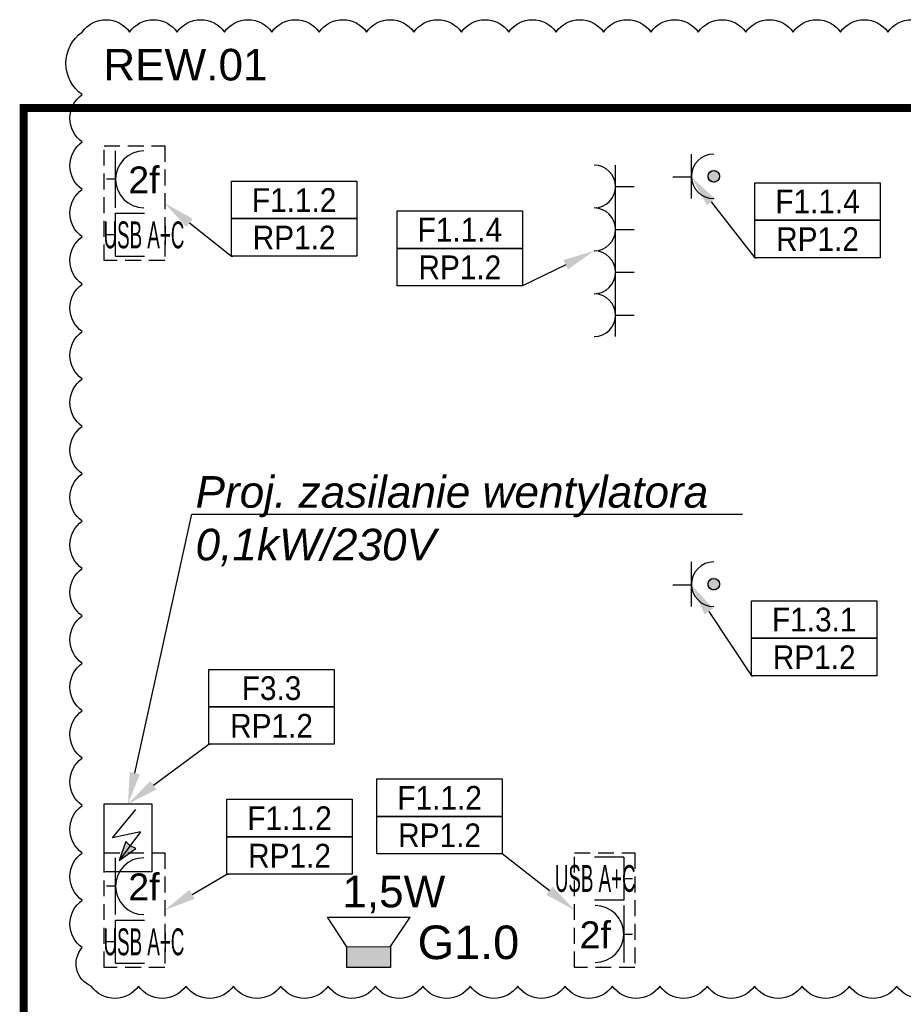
# Model space of a CAD drawing. Header units: millimetres. Extents: x 38232 to 48274, y 14703 to 20376.
# Tile 4 of 23: x 38270 to 38829, y 15696 to 16320. Entities that reach past the tile are written whole.
import ezdxf
from ezdxf import colors
from ezdxf.entities.mleader import LeaderData, LeaderLine
from ezdxf.enums import TextEntityAlignment as Align
from ezdxf.math import Vec2, Vec3

# ---------------------------------------------------------------- set-up
doc = ezdxf.new("R2010")
doc.units = ezdxf.units.MM
doc.linetypes.add('DASHED', pattern=[0.75, 0.5, -0.25])
for name, color, linetype in [('_IE_Adresy_Obwodów', 246, 'Continuous'), ('_IE_Gniazda_230V_IP20', 5, 'Continuous'), ('_IE_Gniazda_230V_IP44', 5, 'Continuous'), ('_IE_Opisy obwodów', 244, 'Continuous'), ('_IE_Punkty_Zasilania', 5, 'Continuous'), ('_IE_Radiowezel', 200, 'Continuous'), ('_IE_Radiowęzeł okablowanie', 190, 'Continuous'), ('_IE_REW01', 30, 'Continuous'), ('_IE_Strefy oddziaływania rozdzielnic elektrycznych', 240, 'Continuous'), ('_IE_Zestaw_PEL', 5, 'Continuous')]:
    doc.layers.add(name, color=color, linetype=linetype)
doc.styles.add('ARIAL', font='arial.ttf')
doc.styles.get("Standard").update_dxf_attribs({"font": 'ARIAL.TTF'})

# ---------------------------------------------------------------- blocks, each defined once
blk = doc.blocks.new('*U7969')
at = {"layer": '_IE_Gniazda_230V_IP44'}
h = blk.add_hatch(color=256, dxfattribs=at)
edge = h.paths.add_edge_path()
edge.add_arc((-18.26, 18.2), 4.34, 0.18053, 360.18053)
for p, q in [((-32.33, 4.04), (-32.42, 32.27)), ((-32.37, 17.61), (-44.13, 17.58))]:
    blk.add_line(p, q, dxfattribs=at)
blk.add_circle((-18.26, 18.2), 3.62, dxfattribs=at)
blk.add_arc((-18.26, 18.2), 14.11, 90.18053, 270.18053, dxfattribs=at)
blk = doc.blocks.new('_punkt_zasilania')
at = {"layer": '_IE_Punkty_Zasilania'}
blk.add_hatch(color=94, dxfattribs=at).paths.add_polyline_path([(9.55, 7.16), (20.02, 14.82), (16.48, 16.55), (13.76, 19.1)])
at = {"layer": '_IE_Punkty_Zasilania', "color": 5}
for p, q in [((0, 42.94), (30.1, 42.94)), ((0, 0), (0, 42.94)), ((30.1, 42.94), (30.1, 0)), ((30.1, 0), (0, 0))]:
    blk.add_line(p, q, dxfattribs=at)
at = {"layer": '_IE_Punkty_Zasilania', "color": 94}
for p, q in [((5.24, 21.47), (20.04, 39.55)), ((22.96, 25.32), (5.24, 21.47)), ((22.96, 25.32), (9.55, 7.16)), ((13.76, 19.1), (9.55, 7.16)), ((16.48, 16.55), (13.76, 19.1)), ((9.55, 7.16), (20.02, 14.82)), ((20.02, 14.82), (16.48, 16.55))]:
    blk.add_line(p, q, dxfattribs=at)
blk = doc.blocks.new('G$C06D19BF9')
at = {"layer": '_IE_Radiowezel'}
h = blk.add_hatch(color=256, dxfattribs=at)
h.dxf.hatch_style = 1
h.paths.add_polyline_path([(13.09, 13.85), (-0.02, 13.83), (0.02, -13.83), (13.13, -13.82)])
at = {"layer": '_IE_Radiowezel', "ltscale": 0.02}
for p, q in [((13.09, 13.85), (31.75, 26.18)), ((31.75, 26.18), (31.81, -26.1)), ((13.13, -13.82), (31.81, -26.1))]:
    blk.add_line(p, q, dxfattribs=at)
blk.add_lwpolyline([(13.09, 13.85), (13.13, -13.82), (0.02, -13.83), (-0.02, 13.83)], close=True, dxfattribs=at)
blk.add_lwpolyline([(13.09, 13.85), (13.13, -13.82)], dxfattribs=at)
blk = doc.blocks.new('*U6547')
at = {"layer": '_IE_Gniazda_230V_IP20', "color": 5}
for p, q in [((13.57, -13.57), (13.57, 13.57)), ((13.57, 0), (25.33, 0))]:
    blk.add_line(p, q, dxfattribs=at)
blk.add_arc((0, 0), 13.57, 270, 90, dxfattribs=at)
at = {"layer": '_IE_Gniazda_230V_IP20', "color": 240, "style": 'ARIAL', "flags": 12}
for tag, p in [('WYS2', (-59.06, -0.96)), ('IL', (0, 0))]:
    blk.add_attdef(tag, text='', height=17, dxfattribs=at).set_placement(p, align=Align.MIDDLE)
blk = doc.blocks.new('*U42561')
at = {"layer": '_IE_Zestaw_PEL', "color": 230, "linetype": 'DASHED', "ltscale": 20}
for p, q in [((-2.06, 72.48), (36.24, 72.48)), ((-2.06, 0), (-2.06, 72.48)), ((36.24, 72.48), (36.24, 0)), ((36.24, 0), (-2.06, 0))]:
    blk.add_line(p, q, dxfattribs=at)
at = {"layer": '_IE_Zestaw_PEL'}
for p, q in [((5.1, 33.39), (5.1, 69.39)), ((5.1, 51.39), (-0.54, 51.39)), ((5.1, 29.98), (23.47, 29.98)), ((5.1, 2.67), (5.1, 29.98)), ((5.1, 16.17), (-0.54, 16.17)), ((5.1, 2.67), (23.47, 2.67))]:
    blk.add_line(p, q, dxfattribs=at)
blk.add_arc((23.1, 51.39), 18, 90, 270, dxfattribs=at)
at = {"layer": '_IE_Zestaw_PEL', "color": 240, "style": 'ARIAL', "flags": 12}
for tag, p in [('G4', (23.1, 51.39)), ('L4', (23.1, 16.17))]:
    blk.add_attdef(tag, text='', height=17, dxfattribs=at).set_placement(p, align=Align.MIDDLE)
blk = doc.blocks.new('*U42562')
at = {"layer": '_IE_Zestaw_PEL', "color": 230, "linetype": 'DASHED', "ltscale": 20}
for p, q in [((-2.06, 72.48), (36.24, 72.48)), ((-2.06, 0), (-2.06, 72.48)), ((36.24, 72.48), (36.24, 0)), ((36.24, 0), (-2.06, 0))]:
    blk.add_line(p, q, dxfattribs=at)
at = {"layer": '_IE_Zestaw_PEL'}
for p, q in [((29.09, 69.81), (10.71, 69.81)), ((29.09, 69.81), (29.09, 42.51)), ((29.09, 56.31), (34.72, 56.31)), ((29.09, 42.51), (10.71, 42.51)), ((29.09, 39.09), (29.09, 3.09)), ((29.09, 21.09), (34.72, 21.09))]:
    blk.add_line(p, q, dxfattribs=at)
blk.add_arc((11.09, 21.09), 18, 270, 90, dxfattribs=at)
at = {"layer": '_IE_Zestaw_PEL', "color": 240, "style": 'ARIAL', "flags": 12}
for tag, p in [('L5', (11.09, 56.31)), ('G5', (11.09, 21.09))]:
    blk.add_attdef(tag, text='', height=17, dxfattribs=at).set_placement(p, align=Align.MIDDLE)
blk = doc.blocks.new('*U42788')
at = {"layer": '_IE_Adresy_Obwodów', "color": 7}
for points in [[(-792.5, 474.4), (0, 474.4), (0, 237.2), (-792.5, 237.2)], [(-792.5, 237.2), (0, 237.2), (0, 0), (-792.5, 0)]]:
    blk.add_lwpolyline(points, close=True, dxfattribs=at)
at = {"layer": '_IE_Adresy_Obwodów', "width": 0.9, "flags": 12}
for tag, p in [('ADRES', (-396.2, 355.8)), ('ROZDZ', (-396.2, 118.6))]:
    blk.add_attdef(tag, text='', height=150, dxfattribs=at).set_placement(p, align=Align.MIDDLE)
ml = blk.add_multileader_mtext('Standard')
ml.set_content(' ')
ml.set_leader_properties()
ml.build(insert=Vec2(0, 0))
ml.multileader.update_dxf_attribs({"arrow_head_size": 200})
ctx = ml.context
ctx.base_point, ctx.arrow_head_size, ctx.plane_origin = Vec3(-784.5, 0), 200, Vec3(-1345.9, 71.8)
notes = []
notes.append((ctx, [(0, (1, 1, 0), (-792.5, 0), (1, 0), 8, [(0, [(-1305, -377.8), (-792.5, 0)], 0, [])])]))
ctx.mtext.insert, ctx.mtext.flow_direction = Vec3(-782.5, 2), 5
for ctx, leaders in notes:
    for number, flags, end, landing, length, lines in leaders:
        leader = LeaderData()
        leader.index, (leader.has_last_leader_line, leader.has_dogleg_vector, leader.attachment_direction) = number, flags
        leader.last_leader_point, leader.dogleg_vector, leader.dogleg_length = Vec3(end), Vec3(landing), length
        for number, points, colour, breaks in lines:
            line = LeaderLine()
            line.index, line.vertices, line.color, line.breaks = number, Vec3.list(points), colors.encode_raw_color(colour), breaks
            leader.lines.append(line)
        ctx.leaders.append(leader)
blk = doc.blocks.new('*U42474')
at = {"layer": '_IE_Adresy_Obwodów', "color": 7}
for points in [[(-792.5, 474.4), (0, 474.4), (0, 237.2), (-792.5, 237.2)], [(-792.5, 237.2), (0, 237.2), (0, 0), (-792.5, 0)]]:
    blk.add_lwpolyline(points, close=True, dxfattribs=at)
at = {"layer": '_IE_Adresy_Obwodów', "width": 0.9, "flags": 12}
for tag, p in [('ADRES', (-396.2, 355.8)), ('ROZDZ', (-396.2, 118.6))]:
    blk.add_attdef(tag, text='', height=150, dxfattribs=at).set_placement(p, align=Align.MIDDLE)
ml = blk.add_multileader_mtext('Standard')
ml.set_content(' ')
ml.set_leader_properties()
ml.build(insert=Vec2(0, 0))
ml.multileader.update_dxf_attribs({"arrow_head_size": 200})
ctx = ml.context
ctx.base_point, ctx.arrow_head_size, ctx.plane_origin = Vec3(-13.6, 0), 200, Vec3(553.5, 71.8)
ctx.text_align_type = 2
notes = []
notes.append((ctx, [(0, (1, 1, 0), (0, 0), (-1, 0), 8, [(0, [(457.6, -356.2), (0, 0)], 0, [])])]))
ctx.mtext.insert, ctx.mtext.alignment, ctx.mtext.flow_direction = Vec3(-10, 2), 3, 5
for ctx, leaders in notes:
    for number, flags, end, landing, length, lines in leaders:
        leader = LeaderData()
        leader.index, (leader.has_last_leader_line, leader.has_dogleg_vector, leader.attachment_direction) = number, flags
        leader.last_leader_point, leader.dogleg_vector, leader.dogleg_length = Vec3(end), Vec3(landing), length
        for number, points, colour, breaks in lines:
            line = LeaderLine()
            line.index, line.vertices, line.color, line.breaks = number, Vec3.list(points), colors.encode_raw_color(colour), breaks
            leader.lines.append(line)
        ctx.leaders.append(leader)
blk = doc.blocks.new('*U36929')
at = {"layer": '_IE_Adresy_Obwodów', "color": 7}
for points in [[(-792.5, 474.4), (0, 474.4), (0, 237.2), (-792.5, 237.2)], [(-792.5, 237.2), (0, 237.2), (0, 0), (-792.5, 0)]]:
    blk.add_lwpolyline(points, close=True, dxfattribs=at)
at = {"layer": '_IE_Adresy_Obwodów', "width": 0.9, "flags": 12}
for tag, p in [('ADRES', (-396.2, 355.8)), ('ROZDZ', (-396.2, 118.6))]:
    blk.add_attdef(tag, text='', height=150, dxfattribs=at).set_placement(p, align=Align.MIDDLE)
ml = blk.add_multileader_mtext('Standard')
ml.set_content(' ')
ml.set_leader_properties()
ml.build(insert=Vec2(0, 0))
ml.multileader.update_dxf_attribs({"arrow_head_size": 200})
ctx = ml.context
ctx.base_point, ctx.arrow_head_size, ctx.plane_origin = Vec3(-13.6, 0), 200, Vec3(553.5, 71.8)
ctx.text_align_type = 2
notes = []
notes.append((ctx, [(0, (1, 1, 0), (0, 0), (-1, 0), 8, [(0, [(453.5, 221.6), (0, 0)], 0, [])])]))
ctx.mtext.insert, ctx.mtext.alignment, ctx.mtext.flow_direction = Vec3(-10, 2), 3, 5
for ctx, leaders in notes:
    for number, flags, end, landing, length, lines in leaders:
        leader = LeaderData()
        leader.index, (leader.has_last_leader_line, leader.has_dogleg_vector, leader.attachment_direction) = number, flags
        leader.last_leader_point, leader.dogleg_vector, leader.dogleg_length = Vec3(end), Vec3(landing), length
        for number, points, colour, breaks in lines:
            line = LeaderLine()
            line.index, line.vertices, line.color, line.breaks = number, Vec3.list(points), colors.encode_raw_color(colour), breaks
            leader.lines.append(line)
        ctx.leaders.append(leader)
blk = doc.blocks.new('*U36947')
at = {"layer": '_IE_Adresy_Obwodów', "color": 7}
for points in [[(-792.5, 474.4), (0, 474.4), (0, 237.2), (-792.5, 237.2)], [(-792.5, 237.2), (0, 237.2), (0, 0), (-792.5, 0)]]:
    blk.add_lwpolyline(points, close=True, dxfattribs=at)
at = {"layer": '_IE_Adresy_Obwodów', "width": 0.9, "flags": 12}
for tag, p in [('ADRES', (-396.2, 355.8)), ('ROZDZ', (-396.2, 118.6))]:
    blk.add_attdef(tag, text='', height=150, dxfattribs=at).set_placement(p, align=Align.MIDDLE)
ml = blk.add_multileader_mtext('Standard')
ml.set_content(' ')
ml.set_leader_properties()
ml.build(insert=Vec2(0, 0))
ml.multileader.update_dxf_attribs({"arrow_head_size": 200})
ctx = ml.context
ctx.base_point, ctx.arrow_head_size, ctx.plane_origin = Vec3(-784.5, 0), 200, Vec3(-1345.9, 71.8)
notes = []
notes.append((ctx, [(0, (1, 1, 0), (-792.5, 0), (1, 0), 8, [(0, [(-1173.3, 574.3), (-792.5, 0)], 0, [])])]))
ctx.mtext.insert, ctx.mtext.flow_direction = Vec3(-782.5, 2), 5
for ctx, leaders in notes:
    for number, flags, end, landing, length, lines in leaders:
        leader = LeaderData()
        leader.index, (leader.has_last_leader_line, leader.has_dogleg_vector, leader.attachment_direction) = number, flags
        leader.last_leader_point, leader.dogleg_vector, leader.dogleg_length = Vec3(end), Vec3(landing), length
        for number, points, colour, breaks in lines:
            line = LeaderLine()
            line.index, line.vertices, line.color, line.breaks = number, Vec3.list(points), colors.encode_raw_color(colour), breaks
            leader.lines.append(line)
        ctx.leaders.append(leader)
blk = doc.blocks.new('*U42476')
at = {"layer": '_IE_Adresy_Obwodów', "color": 7}
for points in [[(-792.5, 474.4), (0, 474.4), (0, 237.2), (-792.5, 237.2)], [(-792.5, 237.2), (0, 237.2), (0, 0), (-792.5, 0)]]:
    blk.add_lwpolyline(points, close=True, dxfattribs=at)
at = {"layer": '_IE_Adresy_Obwodów', "width": 0.9, "flags": 12}
for tag, p in [('ADRES', (-396.2, 355.8)), ('ROZDZ', (-396.2, 118.6))]:
    blk.add_attdef(tag, text='', height=150, dxfattribs=at).set_placement(p, align=Align.MIDDLE)
ml = blk.add_multileader_mtext('Standard')
ml.set_content(' ')
ml.set_leader_properties()
ml.build(insert=Vec2(0, 0))
ml.multileader.update_dxf_attribs({"arrow_head_size": 200})
ctx = ml.context
ctx.base_point, ctx.arrow_head_size, ctx.plane_origin = Vec3(-784.5, 0), 200, Vec3(-1345.9, 71.8)
notes = []
notes.append((ctx, [(0, (1, 1, 0), (-792.5, 0), (1, 0), 8, [(0, [(-1215.3, 334.9), (-792.5, 0)], 0, [])])]))
ctx.mtext.insert, ctx.mtext.flow_direction = Vec3(-782.5, 2), 5
for ctx, leaders in notes:
    for number, flags, end, landing, length, lines in leaders:
        leader = LeaderData()
        leader.index, (leader.has_last_leader_line, leader.has_dogleg_vector, leader.attachment_direction) = number, flags
        leader.last_leader_point, leader.dogleg_vector, leader.dogleg_length = Vec3(end), Vec3(landing), length
        for number, points, colour, breaks in lines:
            line = LeaderLine()
            line.index, line.vertices, line.color, line.breaks = number, Vec3.list(points), colors.encode_raw_color(colour), breaks
            leader.lines.append(line)
        ctx.leaders.append(leader)
blk = doc.blocks.new('*U42478')
at = {"layer": '_IE_Adresy_Obwodów', "color": 7}
for points in [[(-792.5, 474.4), (0, 474.4), (0, 237.2), (-792.5, 237.2)], [(-792.5, 237.2), (0, 237.2), (0, 0), (-792.5, 0)]]:
    blk.add_lwpolyline(points, close=True, dxfattribs=at)
at = {"layer": '_IE_Adresy_Obwodów', "width": 0.9, "flags": 12}
for tag, p in [('ADRES', (-396.2, 355.8)), ('ROZDZ', (-396.2, 118.6))]:
    blk.add_attdef(tag, text='', height=150, dxfattribs=at).set_placement(p, align=Align.MIDDLE)
ml = blk.add_multileader_mtext('Standard')
ml.set_content(' ')
ml.set_leader_properties()
ml.build(insert=Vec2(0, 0))
ml.multileader.update_dxf_attribs({"arrow_head_size": 200})
ctx = ml.context
ctx.base_point, ctx.arrow_head_size, ctx.plane_origin = Vec3(-784.5, 0), 200, Vec3(-1345.9, 71.8)
notes = []
notes.append((ctx, [(0, (1, 1, 0), (-792.5, 0), (1, 0), 8, [(0, [(-1186.3, -227.2), (-792.5, 0)], 0, [])])]))
ctx.mtext.insert, ctx.mtext.flow_direction = Vec3(-782.5, 2), 5
for ctx, leaders in notes:
    for number, flags, end, landing, length, lines in leaders:
        leader = LeaderData()
        leader.index, (leader.has_last_leader_line, leader.has_dogleg_vector, leader.attachment_direction) = number, flags
        leader.last_leader_point, leader.dogleg_vector, leader.dogleg_length = Vec3(end), Vec3(landing), length
        for number, points, colour, breaks in lines:
            line = LeaderLine()
            line.index, line.vertices, line.color, line.breaks = number, Vec3.list(points), colors.encode_raw_color(colour), breaks
            leader.lines.append(line)
        ctx.leaders.append(leader)
blk = doc.blocks.new('*U42483')
at = {"layer": '_IE_Adresy_Obwodów', "color": 7}
for points in [[(-792.5, 474.4), (0, 474.4), (0, 237.2), (-792.5, 237.2)], [(-792.5, 237.2), (0, 237.2), (0, 0), (-792.5, 0)]]:
    blk.add_lwpolyline(points, close=True, dxfattribs=at)
at = {"layer": '_IE_Adresy_Obwodów', "width": 0.9, "flags": 12}
for tag, p in [('ADRES', (-396.2, 355.8)), ('ROZDZ', (-396.2, 118.6))]:
    blk.add_attdef(tag, text='', height=150, dxfattribs=at).set_placement(p, align=Align.MIDDLE)
ml = blk.add_multileader_mtext('Standard')
ml.set_content(' ')
ml.set_leader_properties()
ml.build(insert=Vec2(0, 0))
ml.multileader.update_dxf_attribs({"arrow_head_size": 200})
ctx = ml.context
ctx.base_point, ctx.arrow_head_size, ctx.plane_origin = Vec3(-784.5, 0), 200, Vec3(-1345.9, 71.8)
notes = []
notes.append((ctx, [(0, (1, 1, 0), (-792.5, 0), (1, 0), 8, [(0, [(-1194.2, 509.9), (-792.5, 0)], 0, [])])]))
ctx.mtext.insert, ctx.mtext.flow_direction = Vec3(-782.5, 2), 5
for ctx, leaders in notes:
    for number, flags, end, landing, length, lines in leaders:
        leader = LeaderData()
        leader.index, (leader.has_last_leader_line, leader.has_dogleg_vector, leader.attachment_direction) = number, flags
        leader.last_leader_point, leader.dogleg_vector, leader.dogleg_length = Vec3(end), Vec3(landing), length
        for number, points, colour, breaks in lines:
            line = LeaderLine()
            line.index, line.vertices, line.color, line.breaks = number, Vec3.list(points), colors.encode_raw_color(colour), breaks
            leader.lines.append(line)
        ctx.leaders.append(leader)

msp = doc.modelspace()

# ---------------------------------------------------------------- linework, layer by layer
at = {"layer": '_IE_REW01'}
msp.add_lwpolyline([(38855.05, 15707.95, -0.5206), (38825.05, 15707.95, -0.5206), (38795.05, 15707.95, -0.5206), (38765.05, 15707.95, -0.5206), (38735.05, 15707.95, -0.5206), (38705.05, 15707.95, -0.5206), (38675.05, 15707.95, -0.5206), (38645.05, 15707.95, -0.5206), (38615.05, 15707.95, -0.5206), (38585.05, 15707.95, -0.5206), (38555.05, 15707.95, -0.5206), (38525.05, 15707.95, -0.5206), (38495.05, 15707.95, -0.5206), (38465.05, 15707.95, -0.5206), (38435.05, 15707.95, -0.5206), (38405.05, 15707.95, -0.5206), (38375.05, 15707.95, -0.5206), (38345.05, 15707.95, -0.5206), (38315.05, 15707.95, -0.5206), (38309.39, 15732.29, -0.5206), (38309.39, 15762.29, -0.5206), (38309.39, 15792.29, -0.5206), (38309.39, 15822.29, -0.5206), (38309.39, 15852.29, -0.5206), (38309.39, 15882.29, -0.5206), (38309.39, 15912.29, -0.5206), (38309.39, 15942.29, -0.5206), (38309.39, 15972.29, -0.5206), (38309.39, 16002.29, -0.5206), (38309.39, 16032.29, -0.5206), (38309.39, 16062.29, -0.5206), (38309.39, 16092.29, -0.5206), (38309.39, 16122.29, -0.5206), (38309.39, 16152.29, -0.5206), (38309.39, 16182.29, -0.5206), (38309.39, 16212.29, -0.5206), (38309.39, 16242.29, -0.5206), (38309.39, 16272.29, -0.5206), (38309.39, 16311.9, -0.5206), (38309.39, 16311.9, -0.5206), (38339.39, 16311.9, -0.5206), (38369.39, 16311.9, -0.5206), (38399.39, 16311.9, -0.5206), (38429.39, 16311.9, -0.5206), (38459.39, 16311.9, -0.5206), (38489.39, 16311.9, -0.5206), (38519.39, 16311.9, -0.5206), (38549.39, 16311.9, -0.5206), (38579.39, 16311.9, -0.5206), (38609.39, 16311.9, -0.5206), (38639.39, 16311.9, -0.5206), (38669.39, 16311.9, -0.5206), (38699.39, 16311.9, -0.5206), (38729.39, 16311.9, -0.5206), (38759.39, 16311.9, -0.5206), (38789.39, 16311.9, -0.5206), (38819.39, 16311.9, -0.5206), (38849.39, 16311.9, -0.5206)], format="xyb", dxfattribs=at)
at = {"layer": '_IE_Strefy oddziaływania rozdzielnic elektrycznych', "linetype": 'DASHED', "ltscale": 10, "const_width": 5}
msp.add_lwpolyline([(38272.3, 16263.81), (44122.3, 16263.81), (44122.3, 14740.81), (38272.3, 14740.81)], close=True, dxfattribs=at)

# ---------------------------------------------------------------- block references
at = {"rotation": 90}
msp.add_blockref('G$C06D19BF9', (38490.8, 15719.81), dxfattribs=at)
at = {"layer": '_IE_Adresy_Obwodów', "xscale": 0.1, "yscale": 0.1, "zscale": 0.1}
for name, p, values in [('*U42483', (38814.49, 16169.04), {'ADRES': 'F1.1.4', 'ROZDZ': 'RP1.2'}), ('*U42476', (38483.14, 16170.07), {'ADRES': 'F1.1.2', 'ROZDZ': 'RP1.2'}), ('*U36929', (38588.05, 16151.21), {'ADRES': 'F1.1.4', 'ROZDZ': 'RP1.2'}), ('*U36947', (38812.39, 15904.4), {'ADRES': 'F1.3.1', 'ROZDZ': 'RP1.2'}), ('*U42788', (38468.85, 15861.01), {'ADRES': 'F3.3', 'ROZDZ': 'RP1.2'}), ('*U42474', (38575.24, 15791.67), {'ADRES': 'F1.1.2', 'ROZDZ': 'RP1.2'}), ('*U42478', (38480.24, 15778.77), {'ADRES': 'F1.1.2', 'ROZDZ': 'RP1.2'})]:
    msp.add_blockref(name, p, dxfattribs=at).add_auto_attribs(values)
at = {"layer": '_IE_Gniazda_230V_IP20'}
for p in [(38633.4, 16214.09), (38633.4, 16186.94), (38633.4, 16159.8), (38633.4, 16132.66)]:
    msp.add_blockref('*U6547', p, dxfattribs=at)
at = {"layer": '_IE_Gniazda_230V_IP44', "rotation": 359.8194695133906}
for p in [(38727.38, 16202.31), (38727.38, 15944.11)]:
    msp.add_blockref('*U7969', p, dxfattribs=at)
at = {"layer": '_IE_Punkty_Zasilania'}
msp.add_blockref('_punkt_zasilania', (38323.3, 15780.29), dxfattribs=at)
at = {"layer": '_IE_Zestaw_PEL'}
ref = msp.add_blockref('*U42561', (38325.36, 16167.32), dxfattribs=at)
ref.add_attrib('L4', 'USB A+C', dxfattribs={"color": 240, "height": 17, "style": 'ARIAL', "width": 0.5, "flags": 12}).set_placement((38348.46, 16183.5), align=Align.MIDDLE)
ref.add_attrib('G4', '2f', dxfattribs={"color": 240, "height": 17, "style": 'ARIAL', "flags": 12}).set_placement((38348.46, 16218.72), align=Align.MIDDLE)
ref = msp.add_blockref('*U42561', (38325.36, 15719.81), dxfattribs=at)
ref.add_attrib('L4', 'USB A+C', dxfattribs={"color": 240, "height": 17, "style": 'ARIAL', "width": 0.5, "flags": 12}).set_placement((38348.46, 15735.98), align=Align.MIDDLE)
ref.add_attrib('G4', '2f', dxfattribs={"color": 240, "height": 17, "style": 'ARIAL', "flags": 12}).set_placement((38348.46, 15771.2), align=Align.MIDDLE)
ref = msp.add_blockref('*U42562', (38623.06, 15719.81), dxfattribs=at)
ref.add_attrib('L5', 'USB A+C', dxfattribs={"color": 240, "height": 17, "style": 'ARIAL', "width": 0.5, "flags": 12}).set_placement((38634.14, 15776.12), align=Align.MIDDLE)
ref.add_attrib('G5', '2f', dxfattribs={"color": 240, "height": 17, "style": 'ARIAL', "flags": 12}).set_placement((38634.14, 15740.9), align=Align.MIDDLE)

# ---------------------------------------------------------------- texts
at = {"layer": '_IE_Radiowezel', "insert": (38474.01, 15777.79), "char_height": 20, "width": 103.8917, "attachment_point": 1, "style": 'ARIAL'}
msp.add_mtext('1,5W', dxfattribs=at)
at = {"layer": '_IE_Radiowęzeł okablowanie', "insert": (38521.68, 15746.3), "char_height": 17, "width": 908.1112, "attachment_point": 1}
msp.add_mtext('{\\H1.25x;G1.0}', dxfattribs=at)
at = {"layer": '_IE_REW01', "insert": (38322.72, 16301.25), "char_height": 20, "width": 190.5972, "attachment_point": 1}
msp.add_mtext('REW.01', dxfattribs=at)

# ---------------------------------------------------------------- leaders
at = {"layer": '_IE_Opisy obwodów'}
ml = msp.add_multileader_mtext('Standard', dxfattribs=at)
ml.set_content('{\\fArial|b0|i1|c238|p34;Proj. zasilanie wentylatora \\P0,1kW/230V}', color=256)
ml.set_leader_properties()
ml.build(insert=Vec2(0, 0))
ml.multileader.update_dxf_attribs({"text_left_attachment_type": 6, "text_right_attachment_type": 6, "dogleg_length": 0.36, "arrow_head_size": 20})
ctx = ml.context
ctx.base_point, ctx.char_height, ctx.arrow_head_size, ctx.plane_origin = Vec3(38379.15, 16006.74), 20, 20, Vec3(38437.56, 15251.3)
ctx.left_attachment, ctx.right_attachment = 6, 6
notes = []
notes.append((ctx, [(0, (1, 1, 0), (38378.79, 16006.74), (1, 0), 0.36, [(0, [(38338.35, 15823.23)], 0, [])])]))
ctx.mtext.insert, ctx.mtext.flow_direction = Vec3(38381.15, 16030.78), 5
for ctx, leaders in notes:
    for number, flags, end, landing, length, lines in leaders:
        leader = LeaderData()
        leader.index, (leader.has_last_leader_line, leader.has_dogleg_vector, leader.attachment_direction) = number, flags
        leader.last_leader_point, leader.dogleg_vector, leader.dogleg_length = Vec3(end), Vec3(landing), length
        for number, points, colour, breaks in lines:
            line = LeaderLine()
            line.index, line.vertices, line.color, line.breaks = number, Vec3.list(points), colors.encode_raw_color(colour), breaks
            leader.lines.append(line)
        ctx.leaders.append(leader)

doc.saveas('drawing.dxf')
